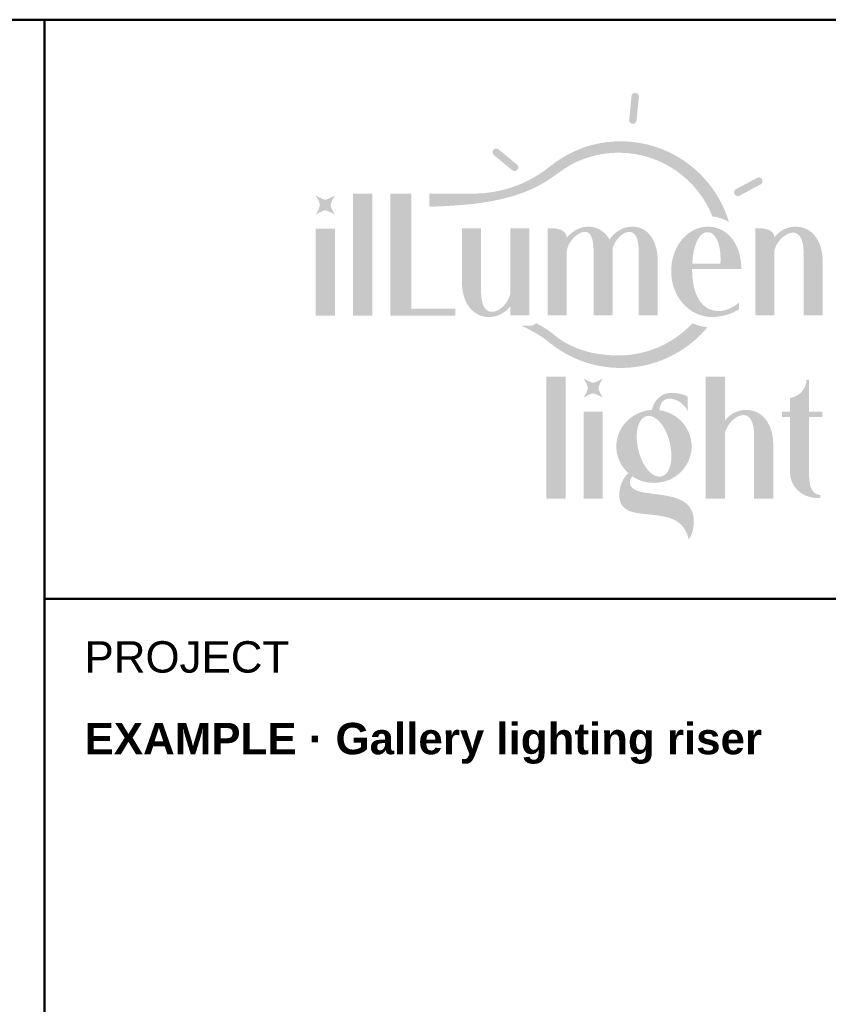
# Model space of a CAD drawing. Header units: inches. Extents: x 0.5 to 35.5, y 0.5 to 23.5.
# Tile 6 of 7: x 31.7 to 34.1, y 20.6 to 23.5. Entities that reach past the tile are written whole.
import ezdxf

# ---------------------------------------------------------------- set-up
doc = ezdxf.new("R2010")
doc.units = ezdxf.units.IN
doc.header["$MEASUREMENT"] = 0
doc.layers.add('E-ANNO-TTLB', color=7, linetype='Continuous', lineweight=50)
doc.styles.add('BOLD', font='arialbd.ttf')
doc.styles.add('MAIN', font='arial.ttf')

msp = doc.modelspace()

# ---------------------------------------------------------------- hatches: boundary and pattern name
at = {"layer": 'E-ANNO-TTLB'}
for points in [[(33.5153, 23.2816), (33.5131, 23.2816), (33.511, 23.2812), (33.509, 23.2804), (33.5072, 23.2792), (33.5057, 23.2777), (33.5045, 23.2759), (33.5037, 23.2739), (33.5033, 23.2717), (33.4963, 23.2011), (33.4963, 23.1989), (33.4968, 23.1968), (33.4976, 23.1948), (33.4988, 23.193), (33.5003, 23.1915), (33.5021, 23.1903), (33.5041, 23.1895), (33.5063, 23.1891), (33.5085, 23.1891), (33.5106, 23.1895), (33.5126, 23.1903), (33.5144, 23.1915), (33.5159, 23.193), (33.5171, 23.1948), (33.5179, 23.1968), (33.5183, 23.199), (33.5253, 23.2696), (33.5253, 23.2718), (33.5248, 23.2739), (33.524, 23.2759), (33.5228, 23.2777), (33.5213, 23.2792), (33.5195, 23.2804), (33.5175, 23.2812)], [(33.7941, 22.896), (33.7886, 22.8992), (33.7828, 22.9021), (33.7769, 22.9047), (33.7708, 22.907), (33.7645, 22.9089), (33.7581, 22.9105), (33.7516, 22.9117), (33.7449, 22.9125), (33.7406, 22.9228), (33.7359, 22.933), (33.7308, 22.9429), (33.7254, 22.9527), (33.7196, 22.9622), (33.7135, 22.9715), (33.707, 22.9805), (33.7003, 22.9893), (33.6932, 22.9978), (33.6859, 23.006), (33.6782, 23.014), (33.6702, 23.0217), (33.662, 23.0291), (33.6535, 23.0362), (33.6448, 23.043), (33.6358, 23.0494), (33.6266, 23.0556), (33.6171, 23.0614), (33.6074, 23.0669), (33.5975, 23.072), (33.5873, 23.0767), (33.577, 23.0811), (33.5665, 23.0851), (33.5558, 23.0887), (33.5449, 23.0919), (33.5339, 23.0948), (33.5227, 23.0972), (33.5114, 23.0992), (33.4999, 23.1007), (33.4882, 23.1019), (33.4765, 23.1025), (33.4646, 23.1028), (33.4561, 23.1027), (33.4476, 23.1023), (33.4391, 23.1017), (33.4306, 23.1009), (33.4222, 23.0998), (33.4138, 23.0985), (33.4054, 23.0969), (33.3971, 23.0951), (33.3888, 23.0931), (33.3806, 23.0908), (33.3725, 23.0884), (33.3644, 23.0856), (33.3564, 23.0827), (33.3485, 23.0795), (33.3406, 23.0761), (33.3329, 23.0724), (33.3232, 23.0673), (33.3137, 23.0618), (33.3045, 23.056), (33.2953, 23.0499), (33.2774, 23.0372), (33.2594, 23.0246), (33.2497, 23.0182), (33.2397, 23.0121), (33.2296, 23.0064), (33.2192, 23.001), (33.2087, 22.9959), (33.1981, 22.9912), (33.1873, 22.9867), (33.1763, 22.9826), (33.1653, 22.9787), (33.1542, 22.9751), (33.1429, 22.9718), (33.1317, 22.9687), (33.1203, 22.9658), (33.1089, 22.9631), (33.0975, 22.9607), (33.0861, 22.9584), (33.0743, 22.9563), (33.0625, 22.9544), (33.0506, 22.9526), (33.0387, 22.9511), (33.0268, 22.9497), (33.0149, 22.9485), (32.9911, 22.9464), (32.9734, 22.9452), (32.9424, 22.9432), (32.9266, 22.9425), (32.9129, 22.9421), (32.9074, 22.9421), (32.9032, 22.9423), (32.9005, 22.9426), (32.8997, 22.9429), (32.8994, 22.9432), (32.8994, 22.9809), (33.0297, 22.9809), (33.0376, 22.9809), (33.0455, 22.9812), (33.0533, 22.9816), (33.0611, 22.9821), (33.0689, 22.9829), (33.0767, 22.9838), (33.0844, 22.9849), (33.0921, 22.9861), (33.0998, 22.9875), (33.1074, 22.9891), (33.115, 22.9908), (33.1225, 22.9927), (33.13, 22.9947), (33.1375, 22.9969), (33.1449, 22.9993), (33.1522, 23.0018), (33.1595, 23.0045), (33.1668, 23.0073), (33.174, 23.0103), (33.1811, 23.0134), (33.1881, 23.0167), (33.1951, 23.0201), (33.202, 23.0237), (33.2089, 23.0275), (33.2157, 23.0314), (33.2224, 23.0354), (33.229, 23.0396), (33.2355, 23.0439), (33.242, 23.0483), (33.2483, 23.053), (33.2546, 23.0577), (33.2608, 23.0626), (33.2718, 23.0711), (33.2831, 23.0792), (33.2947, 23.0867), (33.3067, 23.0938), (33.319, 23.1005), (33.3316, 23.1066), (33.3444, 23.1121), (33.3576, 23.1172), (33.3642, 23.1195), (33.371, 23.1217), (33.3777, 23.1237), (33.3846, 23.1256), (33.3915, 23.1274), (33.3985, 23.129), (33.4055, 23.1305), (33.4126, 23.1318), (33.4197, 23.133), (33.4269, 23.134), (33.4341, 23.1349), (33.4414, 23.1356), (33.4487, 23.1362), (33.456, 23.1366), (33.4634, 23.1368), (33.4709, 23.1369), (33.4851, 23.1366), (33.4992, 23.1357), (33.5131, 23.1342), (33.5269, 23.1322), (33.5404, 23.1297), (33.5538, 23.1266), (33.567, 23.123), (33.5799, 23.1188), (33.5926, 23.1142), (33.6051, 23.1091), (33.6173, 23.1035), (33.6293, 23.0974), (33.6409, 23.0909), (33.6523, 23.0839), (33.6634, 23.0765), (33.6741, 23.0687), (33.6846, 23.0605), (33.6947, 23.0518), (33.7044, 23.0428), (33.7138, 23.0334), (33.7228, 23.0237), (33.7315, 23.0136), (33.7397, 23.0032), (33.7475, 22.9924), (33.755, 22.9813), (33.7619, 22.97), (33.7685, 22.9583), (33.7746, 22.9463), (33.7802, 22.9341), (33.7853, 22.9217), (33.79, 22.9089)], [(33.0906, 23.1113), (33.0894, 23.1094), (33.0886, 23.1074), (33.0882, 23.1053), (33.0882, 23.1032), (33.0886, 23.1011), (33.0894, 23.0991), (33.0906, 23.0973), (33.0922, 23.0957), (33.147, 23.0507), (33.1489, 23.0495), (33.1509, 23.0487), (33.153, 23.0483), (33.1551, 23.0483), (33.1572, 23.0487), (33.1592, 23.0495), (33.161, 23.0507), (33.1626, 23.0523), (33.1638, 23.0541), (33.1646, 23.0562), (33.165, 23.0582), (33.165, 23.0604), (33.1646, 23.0625), (33.1638, 23.0644), (33.1626, 23.0662), (33.161, 23.0678), (33.1062, 23.1128), (33.1043, 23.1141), (33.1023, 23.1149), (33.1002, 23.1153), (33.0981, 23.1153), (33.096, 23.1149), (33.094, 23.114), (33.0922, 23.1128)], [(33.893, 23.0232), (33.8917, 23.025), (33.8902, 23.0265), (33.8884, 23.0277), (33.8864, 23.0285), (33.8843, 23.029), (33.8822, 23.029), (33.8801, 23.0286), (33.878, 23.0277), (33.8155, 22.9942), (33.8136, 22.993), (33.8121, 22.9915), (33.8109, 22.9897), (33.8101, 22.9877), (33.8097, 22.9856), (33.8097, 22.9835), (33.8101, 22.9814), (33.8109, 22.9793), (33.8122, 22.9774), (33.8137, 22.9759), (33.8155, 22.9747), (33.8175, 22.9739), (33.8196, 22.9735), (33.8217, 22.9735), (33.8238, 22.9739), (33.8259, 22.9747), (33.8884, 23.0082), (33.8903, 23.0094), (33.8918, 23.011), (33.893, 23.0128), (33.8938, 23.0147), (33.8942, 23.0168), (33.8942, 23.019), (33.8938, 23.0211)], [(32.6175, 22.9755), (32.6156, 22.9721), (32.6112, 22.9641), (32.6089, 22.9593), (32.6069, 22.9546), (32.6054, 22.9503), (32.605, 22.9484), (32.6049, 22.9468), (32.605, 22.9452), (32.6054, 22.9433), (32.6068, 22.939), (32.6089, 22.9342), (32.6112, 22.9294), (32.6155, 22.9214), (32.6175, 22.918), (32.6141, 22.92), (32.6061, 22.9243), (32.6013, 22.9266), (32.5966, 22.9287), (32.5923, 22.9301), (32.5904, 22.9305), (32.5888, 22.9307), (32.5872, 22.9305), (32.5853, 22.9301), (32.581, 22.9287), (32.5762, 22.9267), (32.5715, 22.9244), (32.5634, 22.92), (32.56, 22.918), (32.562, 22.9214), (32.5663, 22.9294), (32.5687, 22.9342), (32.5707, 22.939), (32.5721, 22.9433), (32.5725, 22.9452), (32.5727, 22.9468), (32.5726, 22.9484), (32.5722, 22.9503), (32.5707, 22.9546), (32.5687, 22.9593), (32.5664, 22.9641), (32.562, 22.9721), (32.56, 22.9755), (32.5634, 22.9736), (32.5715, 22.9692), (32.5762, 22.9669), (32.581, 22.9649), (32.5853, 22.9634), (32.5872, 22.963), (32.5888, 22.9629), (32.5904, 22.963), (32.5923, 22.9634), (32.5966, 22.9648), (32.6013, 22.9669), (32.6061, 22.9692), (32.6141, 22.9735)], [(32.6715, 22.9805), (32.729, 22.9805), (32.729, 22.6165), (32.6715, 22.6165)], [(32.783, 22.9805), (32.8455, 22.9805), (32.8455, 22.6375), (32.9775, 22.6375), (32.9775, 22.6165), (32.783, 22.6165)], [(32.6175, 22.6165), (32.56, 22.6165), (32.56, 22.8765), (32.6175, 22.8765)], [(33.1982, 22.8771), (33.1982, 22.6174), (33.1414, 22.6174), (33.1414, 22.6444), (33.1374, 22.6396), (33.1332, 22.6353), (33.1288, 22.6314), (33.1243, 22.628), (33.1193, 22.6245), (33.1141, 22.6214), (33.1087, 22.6188), (33.1031, 22.6166), (33.0974, 22.6149), (33.0915, 22.6136), (33.0855, 22.6128), (33.0794, 22.6124), (33.0779, 22.6124), (33.0731, 22.6126), (33.0684, 22.613), (33.0639, 22.6137), (33.0595, 22.6146), (33.0556, 22.6157), (33.0519, 22.617), (33.0482, 22.6185), (33.0447, 22.6202), (33.0412, 22.6221), (33.0378, 22.6241), (33.0346, 22.6264), (33.0315, 22.6288), (33.0275, 22.6323), (33.0238, 22.6361), (33.0203, 22.6401), (33.017, 22.6445), (33.014, 22.6492), (33.0111, 22.6541), (33.0085, 22.6593), (33.0062, 22.6648), (33.0041, 22.6705), (33.0023, 22.6764), (33.0007, 22.6826), (32.9994, 22.689), (32.9984, 22.6957), (32.9976, 22.7025), (32.9972, 22.7095), (32.997, 22.7168), (32.997, 22.8771), (33.0539, 22.8771), (33.0539, 22.6918), (33.0541, 22.6825), (33.0547, 22.6738), (33.0558, 22.6659), (33.0572, 22.6587), (33.059, 22.6522), (33.0601, 22.6492), (33.0612, 22.6464), (33.0625, 22.6438), (33.0638, 22.6414), (33.0653, 22.6392), (33.0668, 22.6372), (33.0688, 22.635), (33.0709, 22.6331), (33.0732, 22.6315), (33.0756, 22.6302), (33.0781, 22.6292), (33.0807, 22.6284), (33.0835, 22.628), (33.0864, 22.6279), (33.0906, 22.6281), (33.0948, 22.629), (33.0989, 22.6303), (33.1031, 22.6322), (33.1064, 22.634), (33.1097, 22.636), (33.1128, 22.6383), (33.116, 22.6408), (33.119, 22.6436), (33.1219, 22.6465), (33.1247, 22.6496), (33.1273, 22.6528), (33.1298, 22.6562), (33.1321, 22.6598), (33.1342, 22.6634), (33.1361, 22.6671), (33.1378, 22.6708), (33.1393, 22.6747), (33.1405, 22.6785), (33.1414, 22.6824), (33.1414, 22.8771)], [(33.5817, 22.7776), (33.5817, 22.6174), (33.5249, 22.6174), (33.5249, 22.8061), (33.5248, 22.8132), (33.5244, 22.8199), (33.5239, 22.8262), (33.5231, 22.832), (33.522, 22.8374), (33.5208, 22.8424), (33.5193, 22.8469), (33.5177, 22.8509), (33.5158, 22.8546), (33.5137, 22.8577), (33.5114, 22.8604), (33.5089, 22.8626), (33.5062, 22.8643), (33.5033, 22.8656), (33.5002, 22.8663), (33.4969, 22.8666), (33.493, 22.8663), (33.4891, 22.8655), (33.4853, 22.8641), (33.4814, 22.8623), (33.4776, 22.8601), (33.4738, 22.8575), (33.4702, 22.8545), (33.4667, 22.8512), (33.4634, 22.8476), (33.4602, 22.8438), (33.4573, 22.8397), (33.4546, 22.8354), (33.4522, 22.831), (33.4501, 22.8265), (33.4483, 22.8219), (33.4469, 22.8172), (33.4469, 22.6174), (33.3901, 22.6174), (33.3901, 22.8077), (33.39, 22.8147), (33.3896, 22.8213), (33.3891, 22.8274), (33.3884, 22.8331), (33.3875, 22.8384), (33.3864, 22.8432), (33.385, 22.8476), (33.3835, 22.8515), (33.3818, 22.855), (33.38, 22.8581), (33.3779, 22.8607), (33.3757, 22.8628), (33.3733, 22.8644), (33.3707, 22.8656), (33.3679, 22.8663), (33.365, 22.8666), (33.3626, 22.8665), (33.3602, 22.8662), (33.3578, 22.8657), (33.3553, 22.865), (33.3529, 22.8642), (33.3504, 22.8632), (33.3456, 22.8607), (33.3409, 22.8577), (33.3363, 22.8541), (33.3319, 22.8501), (33.3278, 22.8457), (33.3239, 22.8409), (33.3204, 22.8358), (33.3173, 22.8306), (33.3146, 22.8251), (33.3125, 22.8195), (33.3109, 22.8139), (33.3103, 22.8111), (33.3099, 22.8083), (33.3096, 22.8055), (33.3096, 22.8027), (33.3096, 22.6174), (33.2527, 22.6174), (33.2527, 22.8771), (33.2672, 22.8771), (33.2719, 22.877), (33.2763, 22.8766), (33.2805, 22.876), (33.2845, 22.8751), (33.2883, 22.874), (33.2918, 22.8726), (33.295, 22.8711), (33.2979, 22.8693), (33.3005, 22.8674), (33.3028, 22.8652), (33.3048, 22.8629), (33.3065, 22.8605), (33.3078, 22.8578), (33.3088, 22.8551), (33.3094, 22.8522), (33.3096, 22.8491), (33.3134, 22.8533), (33.3173, 22.8571), (33.3212, 22.8607), (33.3251, 22.8639), (33.329, 22.8669), (33.333, 22.8696), (33.337, 22.872), (33.3411, 22.8742), (33.3451, 22.8761), (33.3493, 22.8777), (33.3534, 22.8791), (33.3576, 22.8802), (33.3619, 22.881), (33.3663, 22.8816), (33.3707, 22.882), (33.3751, 22.8821), (33.3799, 22.882), (33.3847, 22.8814), (33.3894, 22.8806), (33.3939, 22.8794), (33.3984, 22.8779), (33.4028, 22.8761), (33.4071, 22.874), (33.4112, 22.8716), (33.4152, 22.8689), (33.419, 22.8659), (33.4226, 22.8627), (33.4261, 22.8593), (33.4294, 22.8556), (33.4325, 22.8516), (33.4354, 22.8474), (33.438, 22.843), (33.438, 22.8441), (33.4413, 22.8486), (33.4447, 22.8528), (33.4482, 22.8567), (33.4519, 22.8604), (33.4558, 22.8638), (33.4597, 22.8669), (33.4638, 22.8697), (33.4681, 22.8723), (33.4724, 22.8746), (33.4769, 22.8766), (33.4814, 22.8782), (33.4861, 22.8796), (33.4909, 22.8807), (33.4958, 22.8815), (33.5008, 22.882), (33.5059, 22.8821), (33.5102, 22.882), (33.5143, 22.8816), (33.5184, 22.881), (33.5224, 22.8802), (33.5262, 22.8792), (33.53, 22.8779), (33.5336, 22.8764), (33.5371, 22.8746), (33.5406, 22.8727), (33.5439, 22.8706), (33.547, 22.8682), (33.5501, 22.8657), (33.553, 22.8629), (33.5558, 22.8599), (33.5585, 22.8568), (33.5611, 22.8535), (33.5635, 22.85), (33.5657, 22.8463), (33.5679, 22.8424), (33.5699, 22.8383), (33.5717, 22.8341), (33.5734, 22.8298), (33.575, 22.8252), (33.5764, 22.8205), (33.5776, 22.8157), (33.5787, 22.8106), (33.5796, 22.8055), (33.5804, 22.8002), (33.581, 22.7948), (33.5814, 22.7892), (33.5817, 22.7835)], [(33.8874, 22.8771), (33.8921, 22.877), (33.8966, 22.8766), (33.9008, 22.876), (33.9048, 22.8752), (33.9086, 22.8741), (33.9121, 22.8729), (33.9153, 22.8714), (33.9182, 22.8698), (33.9208, 22.8679), (33.9232, 22.8659), (33.9252, 22.8637), (33.9268, 22.8613), (33.9281, 22.8587), (33.9291, 22.856), (33.9297, 22.8531), (33.9299, 22.8501), (33.933, 22.8539), (33.9363, 22.8575), (33.9397, 22.8608), (33.9432, 22.864), (33.9469, 22.8668), (33.9506, 22.8694), (33.9545, 22.8718), (33.9584, 22.874), (33.9625, 22.8758), (33.9666, 22.8775), (33.9708, 22.8789), (33.9752, 22.88), (33.9796, 22.8809), (33.9841, 22.8816), (33.9887, 22.8819), (33.9933, 22.8821), (33.9978, 22.8819), (34.0022, 22.8816), (34.0065, 22.881), (34.0107, 22.8801), (34.0148, 22.8791), (34.0188, 22.8778), (34.0226, 22.8763), (34.0264, 22.8745), (34.03, 22.8726), (34.0335, 22.8704), (34.0369, 22.8681), (34.0402, 22.8655), (34.0433, 22.8627), (34.0463, 22.8598), (34.0492, 22.8566), (34.0519, 22.8533), (34.0545, 22.8498), (34.0569, 22.8461), (34.0592, 22.8422), (34.0614, 22.8382), (34.0634, 22.8339), (34.0652, 22.8296), (34.0669, 22.825), (34.0684, 22.8203), (34.0697, 22.8155), (34.0709, 22.8105), (34.0719, 22.8054), (34.0727, 22.8001), (34.0734, 22.7947), (34.0738, 22.7892), (34.0741, 22.7835), (34.0742, 22.7777), (34.0742, 22.6174), (34.0173, 22.6174), (34.0173, 22.8012), (34.0171, 22.8086), (34.0167, 22.8156), (34.0161, 22.8222), (34.0152, 22.8283), (34.014, 22.8339), (34.0126, 22.8391), (34.0109, 22.8438), (34.009, 22.848), (34.0068, 22.8517), (34.0044, 22.855), (34.0018, 22.8577), (33.9989, 22.86), (33.9959, 22.8618), (33.9926, 22.8631), (33.989, 22.8638), (33.9853, 22.8641), (33.9831, 22.864), (33.981, 22.8638), (33.9766, 22.8629), (33.9722, 22.8614), (33.9678, 22.8595), (33.9635, 22.857), (33.9593, 22.8541), (33.9552, 22.8509), (33.9512, 22.8472), (33.9475, 22.8433), (33.944, 22.8391), (33.9408, 22.8346), (33.9378, 22.83), (33.9352, 22.8251), (33.933, 22.8202), (33.9312, 22.8152), (33.9299, 22.8102), (33.9299, 22.6174), (33.8729, 22.6174), (33.8729, 22.8771)], [(33.73, 22.5818), (33.7241, 22.5749), (33.718, 22.5682), (33.7117, 22.5616), (33.7053, 22.5553), (33.6987, 22.5491), (33.692, 22.543), (33.6851, 22.5372), (33.678, 22.5315), (33.6708, 22.5261), (33.6634, 22.5208), (33.6559, 22.5157), (33.6482, 22.5108), (33.6404, 22.5061), (33.6325, 22.5016), (33.6244, 22.4974), (33.6162, 22.4933), (33.6079, 22.4895), (33.5994, 22.4859), (33.5909, 22.4825), (33.5822, 22.4793), (33.5735, 22.4764), (33.5646, 22.4737), (33.5556, 22.4712), (33.5465, 22.469), (33.5374, 22.467), (33.5281, 22.4653), (33.5188, 22.4638), (33.5093, 22.4626), (33.4998, 22.4617), (33.4902, 22.461), (33.4806, 22.4606), (33.4709, 22.4605), (33.4635, 22.4605), (33.4561, 22.4608), (33.4487, 22.4612), (33.4414, 22.4617), (33.4341, 22.4624), (33.4269, 22.4633), (33.4198, 22.4643), (33.4126, 22.4655), (33.4056, 22.4668), (33.3985, 22.4683), (33.3916, 22.4699), (33.3846, 22.4716), (33.3778, 22.4735), (33.371, 22.4755), (33.3576, 22.48), (33.3444, 22.485), (33.3315, 22.4906), (33.3189, 22.4966), (33.3066, 22.5032), (33.2946, 22.5102), (33.2829, 22.5177), (33.2715, 22.5257), (33.2605, 22.5341), (33.2605, 22.5343), (33.2505, 22.5421), (33.2403, 22.5495), (33.2299, 22.5566), (33.2192, 22.5632), (33.2084, 22.5695), (33.1974, 22.5754), (33.1861, 22.581), (33.1747, 22.5861), (33.1982, 22.5861), (33.2012, 22.5863), (33.2041, 22.5867), (33.2069, 22.5873), (33.2096, 22.5882), (33.2121, 22.5894), (33.2145, 22.5907), (33.2168, 22.5923), (33.2189, 22.5941), (33.2263, 22.59), (33.2337, 22.5858), (33.2409, 22.5814), (33.2481, 22.5767), (33.2553, 22.5719), (33.2624, 22.5668), (33.2695, 22.5615), (33.2765, 22.5559), (33.2814, 22.5521), (33.2864, 22.5485), (33.2914, 22.5449), (33.2965, 22.5416), (33.3017, 22.5383), (33.307, 22.5352), (33.3123, 22.5323), (33.3177, 22.5294), (33.3287, 22.5242), (33.34, 22.5194), (33.3515, 22.5152), (33.3633, 22.5114), (33.3753, 22.5081), (33.3875, 22.5053), (33.3999, 22.503), (33.4126, 22.5011), (33.4253, 22.4997), (33.4383, 22.4986), (33.4514, 22.498), (33.4646, 22.4978), (33.4728, 22.4979), (33.4808, 22.4983), (33.4889, 22.4988), (33.4968, 22.4995), (33.5047, 22.5005), (33.5125, 22.5016), (33.5203, 22.503), (33.528, 22.5045), (33.5356, 22.5063), (33.5432, 22.5082), (33.5507, 22.5103), (33.5581, 22.5126), (33.5654, 22.5151), (33.5726, 22.5178), (33.5798, 22.5206), (33.5868, 22.5237), (33.5938, 22.5269), (33.6006, 22.5302), (33.6074, 22.5338), (33.6141, 22.5375), (33.6206, 22.5413), (33.6271, 22.5454), (33.6334, 22.5495), (33.6396, 22.5539), (33.6458, 22.5584), (33.6518, 22.563), (33.6576, 22.5678), (33.6634, 22.5727), (33.669, 22.5777), (33.6745, 22.5829), (33.6799, 22.5883), (33.6851, 22.5938), (33.6904, 22.5915), (33.6958, 22.5895), (33.7013, 22.5877), (33.7069, 22.5861), (33.7125, 22.5847), (33.7182, 22.5835), (33.7241, 22.5825)], [(33.2492, 22.4339), (33.3062, 22.4339), (33.3062, 22.0704), (33.2492, 22.0704)], [(33.4175, 22.4289), (33.4156, 22.4256), (33.4112, 22.4175), (33.4089, 22.4128), (33.4069, 22.408), (33.4055, 22.4037), (33.405, 22.4019), (33.4049, 22.4002), (33.405, 22.3986), (33.4054, 22.3967), (33.4068, 22.3924), (33.4089, 22.3877), (33.4112, 22.3829), (33.4155, 22.3749), (33.4175, 22.3715), (33.4141, 22.3735), (33.4061, 22.3778), (33.4014, 22.3801), (33.3966, 22.3822), (33.3923, 22.3836), (33.3904, 22.384), (33.3888, 22.3842), (33.3872, 22.384), (33.3853, 22.3836), (33.381, 22.3822), (33.3763, 22.3802), (33.3715, 22.3779), (33.3635, 22.3735), (33.3601, 22.3715), (33.3621, 22.3749), (33.3664, 22.3829), (33.3687, 22.3877), (33.3707, 22.3924), (33.3722, 22.3967), (33.3726, 22.3986), (33.3727, 22.4002), (33.3726, 22.4019), (33.3722, 22.4037), (33.3708, 22.408), (33.3688, 22.4128), (33.3664, 22.4175), (33.3621, 22.4256), (33.3601, 22.4289), (33.3635, 22.427), (33.3715, 22.4227), (33.3763, 22.4203), (33.381, 22.4183), (33.3853, 22.4169), (33.3872, 22.4165), (33.3888, 22.4163), (33.3904, 22.4164), (33.3923, 22.4168), (33.3966, 22.4183), (33.4014, 22.4203), (33.4061, 22.4226), (33.4141, 22.427)], [(33.7821, 22.4339), (33.7821, 22.3031), (33.7852, 22.3069), (33.7885, 22.3105), (33.7919, 22.3138), (33.7954, 22.3169), (33.7991, 22.3198), (33.8028, 22.3224), (33.8067, 22.3248), (33.8106, 22.3269), (33.8147, 22.3288), (33.8188, 22.3305), (33.823, 22.3319), (33.8274, 22.333), (33.8318, 22.3339), (33.8363, 22.3345), (33.8409, 22.3349), (33.8455, 22.3351), (33.85, 22.3349), (33.8544, 22.3346), (33.8587, 22.334), (33.8629, 22.3331), (33.867, 22.3321), (33.871, 22.3308), (33.8748, 22.3293), (33.8786, 22.3275), (33.8822, 22.3256), (33.8857, 22.3234), (33.8891, 22.3211), (33.8924, 22.3185), (33.8955, 22.3157), (33.8985, 22.3128), (33.9014, 22.3096), (33.9041, 22.3063), (33.9067, 22.3028), (33.9091, 22.2991), (33.9114, 22.2952), (33.9136, 22.2911), (33.9156, 22.2869), (33.9174, 22.2826), (33.9191, 22.278), (33.9206, 22.2733), (33.9219, 22.2685), (33.9231, 22.2635), (33.9241, 22.2584), (33.9249, 22.2531), (33.9256, 22.2477), (33.926, 22.2421), (33.9263, 22.2365), (33.9264, 22.2307), (33.9264, 22.0704), (33.8695, 22.0704), (33.8695, 22.2557), (33.8693, 22.2633), (33.8689, 22.2704), (33.8683, 22.2771), (33.8674, 22.2833), (33.8662, 22.2891), (33.8648, 22.2943), (33.8631, 22.2991), (33.8612, 22.3033), (33.859, 22.3071), (33.8566, 22.3104), (33.854, 22.3132), (33.8511, 22.3155), (33.8481, 22.3173), (33.8448, 22.3186), (33.8412, 22.3193), (33.8375, 22.3196), (33.8353, 22.3195), (33.8332, 22.3193), (33.8288, 22.3183), (33.8244, 22.3169), (33.82, 22.3149), (33.8157, 22.3124), (33.8115, 22.3095), (33.8074, 22.3062), (33.8034, 22.3025), (33.7997, 22.2985), (33.7962, 22.2942), (33.793, 22.2897), (33.79, 22.285), (33.7874, 22.2802), (33.7852, 22.2752), (33.7834, 22.2702), (33.7821, 22.2651), (33.7821, 22.0704), (33.7251, 22.0704), (33.7251, 22.4339)], [(34.0667, 22.0814), (34.0667, 22.0719), (34.0627, 22.0719), (34.0581, 22.072), (34.0536, 22.0722), (34.0492, 22.0727), (34.0448, 22.0733), (34.0406, 22.0741), (34.0364, 22.075), (34.0323, 22.0762), (34.0284, 22.0774), (34.0245, 22.0789), (34.0208, 22.0805), (34.0172, 22.0823), (34.0137, 22.0842), (34.0103, 22.0863), (34.0071, 22.0886), (34.004, 22.091), (34.001, 22.0935), (33.9982, 22.0962), (33.9955, 22.0991), (33.993, 22.1021), (33.9906, 22.1053), (33.9884, 22.1086), (33.9864, 22.112), (33.9846, 22.1156), (33.9829, 22.1193), (33.9814, 22.1231), (33.9801, 22.1271), (33.979, 22.1312), (33.978, 22.1355), (33.9773, 22.1399), (33.9768, 22.1444), (33.9764, 22.149), (33.9763, 22.1538), (33.9763, 22.3136), (33.9524, 22.3136), (33.9524, 22.3301), (33.9763, 22.3301), (33.9763, 22.371), (33.981, 22.3717), (33.9856, 22.3729), (33.9902, 22.3745), (33.9946, 22.3765), (33.9989, 22.3789), (34.003, 22.3817), (34.0068, 22.3848), (34.0104, 22.3883), (34.0137, 22.3921), (34.0167, 22.3962), (34.0193, 22.4005), (34.0216, 22.4051), (34.0234, 22.4099), (34.0247, 22.4149), (34.0255, 22.4201), (34.0258, 22.4255), (34.0333, 22.4255), (34.0333, 22.3301), (34.0732, 22.3301), (34.0732, 22.3136), (34.0333, 22.3136), (34.0333, 22.1483), (34.0334, 22.139), (34.0337, 22.1338), (34.0341, 22.1284), (34.0347, 22.1229), (34.0356, 22.1174), (34.0367, 22.1119), (34.0382, 22.1066), (34.0401, 22.1015), (34.0423, 22.0968), (34.0436, 22.0946), (34.045, 22.0926), (34.0466, 22.0907), (34.0482, 22.0889), (34.05, 22.0873), (34.052, 22.0858), (34.054, 22.0845), (34.0563, 22.0835), (34.0586, 22.0826), (34.0612, 22.082), (34.0639, 22.0815)], [(33.4175, 22.0704), (33.3601, 22.0704), (33.3601, 22.3301), (33.4175, 22.3301)]]:
    msp.add_hatch(color=256, dxfattribs=at).paths.add_polyline_path(points, flags=0)
h = msp.add_hatch(color=256, dxfattribs=at)
h.paths.add_polyline_path([(33.7301, 22.8656), (33.7332, 22.8654), (33.7361, 22.8648), (33.739, 22.8639), (33.7418, 22.8626), (33.7445, 22.8609), (33.747, 22.8588), (33.7495, 22.8564), (33.7519, 22.8537), (33.7541, 22.8507), (33.7562, 22.8473), (33.7582, 22.8436), (33.76, 22.8396), (33.7617, 22.8353), (33.7632, 22.8308), (33.7646, 22.8259), (33.7658, 22.8208), (33.7668, 22.8154), (33.7677, 22.8098), (33.7683, 22.804), (33.7688, 22.7979), (33.769, 22.7916), (33.7691, 22.785), (33.769, 22.7782), (33.7686, 22.7713), (33.6847, 22.7713), (33.6854, 22.7817), (33.6865, 22.7916), (33.6878, 22.8011), (33.6895, 22.81), (33.6915, 22.8183), (33.6938, 22.8261), (33.6963, 22.8332), (33.6992, 22.8398), (33.7023, 22.8456), (33.7056, 22.8508), (33.7073, 22.8531), (33.7091, 22.8552), (33.711, 22.8571), (33.7129, 22.8589), (33.7149, 22.8604), (33.7169, 22.8618), (33.719, 22.8629), (33.7212, 22.8639), (33.7233, 22.8646), (33.7256, 22.8652), (33.7278, 22.8655)], flags=0)
h.paths.add_polyline_path([(33.7631, 22.6303), (33.7574, 22.6306), (33.7519, 22.6312), (33.7465, 22.6323), (33.7414, 22.6338), (33.7364, 22.6357), (33.7317, 22.638), (33.7272, 22.6407), (33.723, 22.6437), (33.7184, 22.6476), (33.714, 22.652), (33.71, 22.6568), (33.7062, 22.6621), (33.7027, 22.6678), (33.6996, 22.6739), (33.6967, 22.6804), (33.6941, 22.6872), (33.6918, 22.6944), (33.6898, 22.702), (33.6881, 22.71), (33.6867, 22.7182), (33.6856, 22.7268), (33.6848, 22.7357), (33.6844, 22.7448), (33.6842, 22.7543), (33.6842, 22.7557), (33.831, 22.7557), (33.8309, 22.7624), (33.8306, 22.769), (33.83, 22.7755), (33.8293, 22.7818), (33.8283, 22.7879), (33.8271, 22.7939), (33.8258, 22.7997), (33.8242, 22.8053), (33.8225, 22.8108), (33.8205, 22.816), (33.8184, 22.8211), (33.8161, 22.826), (33.8137, 22.8308), (33.8111, 22.8353), (33.8083, 22.8397), (33.8053, 22.8438), (33.8029, 22.847), (33.8004, 22.8501), (33.7977, 22.853), (33.795, 22.8559), (33.7922, 22.8585), (33.7893, 22.8611), (33.7864, 22.8635), (33.7833, 22.8657), (33.7802, 22.8679), (33.777, 22.8698), (33.7737, 22.8717), (33.7704, 22.8733), (33.767, 22.8749), (33.7635, 22.8762), (33.7599, 22.8775), (33.7563, 22.8785), (33.7504, 22.8802), (33.7443, 22.8813), (33.7381, 22.8819), (33.7317, 22.8821), (33.726, 22.882), (33.7204, 22.8814), (33.7149, 22.8806), (33.7094, 22.8794), (33.7041, 22.8779), (33.6989, 22.8762), (33.6938, 22.8741), (33.6888, 22.8717), (33.6839, 22.869), (33.6792, 22.8661), (33.6745, 22.8629), (33.6701, 22.8595), (33.6658, 22.8558), (33.6616, 22.8518), (33.6576, 22.8477), (33.6538, 22.8433), (33.6502, 22.8387), (33.6468, 22.8339), (33.6435, 22.8289), (33.6405, 22.8237), (33.6376, 22.8183), (33.635, 22.8128), (33.6325, 22.8071), (33.6304, 22.8012), (33.6284, 22.7952), (33.6267, 22.789), (33.6252, 22.7828), (33.624, 22.7764), (33.623, 22.7699), (33.6223, 22.7633), (33.6219, 22.7566), (33.6218, 22.7498), (33.6219, 22.744), (33.6222, 22.7383), (33.6227, 22.7326), (33.6234, 22.7271), (33.6242, 22.7216), (33.6253, 22.7162), (33.6265, 22.7109), (33.628, 22.7057), (33.6296, 22.7005), (33.6313, 22.6955), (33.6333, 22.6906), (33.6354, 22.6858), (33.6376, 22.6811), (33.6401, 22.6765), (33.6426, 22.6721), (33.6454, 22.6677), (33.6482, 22.6635), (33.6512, 22.6595), (33.6544, 22.6555), (33.6577, 22.6518), (33.6611, 22.6481), (33.6646, 22.6446), (33.6683, 22.6413), (33.6721, 22.6381), (33.676, 22.6351), (33.68, 22.6323), (33.6841, 22.6296), (33.6884, 22.6271), (33.6927, 22.6248), (33.6972, 22.6227), (33.7017, 22.6207), (33.7063, 22.619), (33.7108, 22.6175), (33.7155, 22.6162), (33.7201, 22.6151), (33.7249, 22.6141), (33.7297, 22.6134), (33.7346, 22.6129), (33.7396, 22.6125), (33.7446, 22.6124), (33.7529, 22.6127), (33.762, 22.6136), (33.7713, 22.6151), (33.7807, 22.6172), (33.79, 22.6198), (33.7991, 22.6229), (33.8035, 22.6247), (33.8078, 22.6266), (33.8121, 22.6286), (33.8162, 22.6307), (33.8202, 22.633), (33.824, 22.6353), (33.824, 22.6548), (33.82, 22.6517), (33.8159, 22.6488), (33.8119, 22.6461), (33.808, 22.6437), (33.804, 22.6415), (33.8001, 22.6395), (33.7963, 22.6377), (33.7925, 22.6361), (33.7887, 22.6348), (33.785, 22.6336), (33.7813, 22.6326), (33.7777, 22.6318), (33.7741, 22.6312), (33.7705, 22.6307), (33.7671, 22.6304), (33.7636, 22.6303)], flags=0)
h = msp.add_hatch(color=256, dxfattribs=at)
h.paths.add_polyline_path([(33.5544, 22.3171), (33.5519, 22.317), (33.5494, 22.3166), (33.5471, 22.3161), (33.5448, 22.3153), (33.5426, 22.3143), (33.5405, 22.3131), (33.5385, 22.3117), (33.5366, 22.3101), (33.5347, 22.3083), (33.533, 22.3064), (33.5313, 22.3042), (33.5297, 22.3019), (33.5282, 22.2994), (33.5268, 22.2968), (33.5256, 22.294), (33.5244, 22.291), (33.5224, 22.2846), (33.5208, 22.2777), (33.5196, 22.2702), (33.519, 22.2623), (33.5188, 22.2539), (33.5191, 22.2452), (33.52, 22.2361), (33.5214, 22.2267), (33.5233, 22.2173), (33.5257, 22.2082), (33.5284, 22.1994), (33.5315, 22.191), (33.535, 22.183), (33.5388, 22.1755), (33.5428, 22.1686), (33.5471, 22.1621), (33.5516, 22.1563), (33.5563, 22.1511), (33.5587, 22.1488), (33.5611, 22.1466), (33.5636, 22.1446), (33.5661, 22.1428), (33.5686, 22.1412), (33.5711, 22.1398), (33.5736, 22.1386), (33.5762, 22.1376), (33.5787, 22.1368), (33.5812, 22.1363), (33.5838, 22.1359), (33.5863, 22.1358), (33.5889, 22.1359), (33.5913, 22.1363), (33.5937, 22.1368), (33.596, 22.1376), (33.5982, 22.1386), (33.6004, 22.1398), (33.6024, 22.1412), (33.6044, 22.1428), (33.6063, 22.1446), (33.6081, 22.1466), (33.6098, 22.1488), (33.6113, 22.1511), (33.6128, 22.1536), (33.6142, 22.1563), (33.6155, 22.1592), (33.6167, 22.1621), (33.6188, 22.1686), (33.6204, 22.1755), (33.6215, 22.183), (33.6222, 22.191), (33.6224, 22.1994), (33.622, 22.2082), (33.6212, 22.2173), (33.6198, 22.2267), (33.6179, 22.2361), (33.6155, 22.2452), (33.6128, 22.2539), (33.6096, 22.2623), (33.6062, 22.2702), (33.6024, 22.2777), (33.5983, 22.2846), (33.594, 22.291), (33.5895, 22.2968), (33.5848, 22.3019), (33.5823, 22.3042), (33.5799, 22.3064), (33.5774, 22.3083), (33.5749, 22.3101), (33.5724, 22.3117), (33.5698, 22.3131), (33.5673, 22.3143), (33.5647, 22.3153), (33.5621, 22.3161), (33.5595, 22.3166), (33.5569, 22.317)], flags=0)
h.paths.add_polyline_path([(33.4939, 22.1463), (33.4899, 22.15), (33.4861, 22.154), (33.4825, 22.1582), (33.479, 22.1626), (33.4759, 22.1671), (33.4729, 22.1718), (33.4702, 22.1767), (33.4677, 22.1817), (33.4655, 22.1869), (33.4636, 22.1922), (33.4619, 22.1976), (33.4605, 22.2032), (33.4594, 22.2088), (33.4586, 22.2145), (33.4581, 22.2203), (33.458, 22.2262), (33.4581, 22.2316), (33.4585, 22.2369), (33.4592, 22.2422), (33.4601, 22.2474), (33.4613, 22.2524), (33.4627, 22.2574), (33.4644, 22.2624), (33.4663, 22.2671), (33.4684, 22.2718), (33.4708, 22.2764), (33.4733, 22.2809), (33.4761, 22.2852), (33.4791, 22.2894), (33.4822, 22.2934), (33.4855, 22.2973), (33.4891, 22.301), (33.4928, 22.3046), (33.4966, 22.308), (33.5006, 22.3113), (33.5048, 22.3144), (33.5091, 22.3172), (33.5136, 22.3199), (33.5181, 22.3224), (33.5229, 22.3247), (33.5277, 22.3268), (33.5326, 22.3287), (33.5377, 22.3303), (33.5429, 22.3318), (33.5481, 22.3329), (33.5534, 22.3339), (33.5589, 22.3346), (33.5643, 22.3351), (33.5656, 22.3404), (33.5673, 22.3455), (33.5692, 22.3503), (33.5715, 22.3549), (33.5741, 22.3593), (33.5769, 22.3634), (33.58, 22.3671), (33.5834, 22.3706), (33.587, 22.3737), (33.5908, 22.3765), (33.5949, 22.379), (33.5991, 22.3811), (33.6035, 22.3828), (33.6081, 22.3841), (33.6129, 22.385), (33.6178, 22.3855), (33.6263, 22.3856), (33.6342, 22.3853), (33.6416, 22.3845), (33.6484, 22.3833), (33.6547, 22.3817), (33.6605, 22.3797), (33.6658, 22.3775), (33.6707, 22.375), (33.6707, 22.3316), (33.6688, 22.3355), (33.6666, 22.3394), (33.664, 22.3431), (33.661, 22.3467), (33.6578, 22.3501), (33.6544, 22.3532), (33.6507, 22.3562), (33.6469, 22.3588), (33.6429, 22.3613), (33.6387, 22.3634), (33.6345, 22.3652), (33.6303, 22.3666), (33.626, 22.3677), (33.6217, 22.3684), (33.6175, 22.3687), (33.6133, 22.3685), (33.6106, 22.3682), (33.608, 22.3677), (33.6055, 22.3669), (33.6032, 22.3659), (33.6011, 22.3646), (33.5991, 22.3631), (33.5972, 22.3613), (33.5955, 22.3593), (33.5939, 22.3571), (33.5924, 22.3546), (33.5911, 22.3518), (33.5899, 22.3488), (33.5888, 22.3455), (33.5879, 22.342), (33.587, 22.3381), (33.5863, 22.3341), (33.5914, 22.3333), (33.5964, 22.3323), (33.6013, 22.3311), (33.6061, 22.3297), (33.6108, 22.328), (33.6154, 22.3262), (33.6199, 22.3242), (33.6243, 22.322), (33.6286, 22.3196), (33.6328, 22.317), (33.6368, 22.3143), (33.6407, 22.3113), (33.6445, 22.3083), (33.6481, 22.305), (33.6516, 22.3016), (33.6549, 22.2981), (33.6581, 22.2944), (33.6611, 22.2906), (33.6639, 22.2867), (33.6666, 22.2826), (33.669, 22.2784), (33.6713, 22.2741), (33.6734, 22.2697), (33.6753, 22.2652), (33.677, 22.2606), (33.6785, 22.2559), (33.6797, 22.2512), (33.6808, 22.2463), (33.6816, 22.2414), (33.6822, 22.2364), (33.6826, 22.2313), (33.6827, 22.2262), (33.6826, 22.2206), (33.6821, 22.215), (33.6814, 22.2095), (33.6804, 22.2042), (33.6792, 22.1989), (33.6776, 22.1937), (33.6759, 22.1886), (33.6739, 22.1837), (33.6716, 22.1789), (33.6691, 22.1742), (33.6664, 22.1696), (33.6635, 22.1652), (33.6604, 22.1609), (33.657, 22.1568), (33.6535, 22.1529), (33.6498, 22.1491), (33.6459, 22.1455), (33.6418, 22.1421), (33.6376, 22.1389), (33.6332, 22.1358), (33.6287, 22.133), (33.624, 22.1304), (33.6192, 22.128), (33.6142, 22.1258), (33.6092, 22.1239), (33.604, 22.1222), (33.5987, 22.1207), (33.5933, 22.1195), (33.5878, 22.1186), (33.5822, 22.1179), (33.5766, 22.1175), (33.5708, 22.1173), (33.5663, 22.1174), (33.5618, 22.1177), (33.5573, 22.1181), (33.5529, 22.1186), (33.5486, 22.1193), (33.5443, 22.1202), (33.5401, 22.1212), (33.5359, 22.1224), (33.5319, 22.1237), (33.5279, 22.1252), (33.524, 22.1268), (33.5202, 22.1285), (33.5165, 22.1304), (33.5129, 22.1324), (33.5093, 22.1345), (33.5059, 22.1368), (33.504, 22.1348), (33.5024, 22.1326), (33.501, 22.1302), (33.5, 22.1276), (33.4992, 22.1248), (33.4988, 22.1218), (33.4987, 22.1186), (33.4989, 22.1153), (33.4994, 22.1128), (33.5001, 22.1105), (33.501, 22.1083), (33.5022, 22.1063), (33.5037, 22.1043), (33.5053, 22.1026), (33.5072, 22.1009), (33.5092, 22.0994), (33.5115, 22.0979), (33.5139, 22.0966), (33.5165, 22.0954), (33.5193, 22.0942), (33.5253, 22.0922), (33.532, 22.0904), (33.5391, 22.0889), (33.5467, 22.0876), (33.5629, 22.0853), (33.58, 22.0831), (33.5976, 22.0806), (33.6064, 22.0791), (33.6151, 22.0774), (33.6236, 22.0755), (33.6319, 22.0731), (33.6399, 22.0704), (33.6476, 22.0673), (33.6512, 22.0656), (33.6548, 22.0637), (33.6582, 22.0617), (33.6615, 22.0596), (33.6646, 22.0573), (33.6676, 22.0548), (33.6705, 22.0522), (33.6732, 22.0495), (33.6757, 22.0465), (33.678, 22.0434), (33.6801, 22.0401), (33.682, 22.0366), (33.6837, 22.0329), (33.6852, 22.029), (33.6865, 22.0249), (33.6875, 22.0206), (33.6883, 22.016), (33.6889, 22.0112), (33.6892, 22.0062), (33.6892, 22.001), (33.6888, 21.9932), (33.6881, 21.9858), (33.687, 21.9786), (33.6854, 21.9718), (33.6844, 21.9685), (33.6833, 21.9653), (33.6821, 21.9622), (33.6807, 21.9592), (33.6792, 21.9564), (33.6775, 21.9536), (33.6757, 21.951), (33.6737, 21.9485), (33.6724, 21.9541), (33.671, 21.9593), (33.6693, 21.9643), (33.6674, 21.969), (33.6653, 21.9734), (33.663, 21.9775), (33.6605, 21.9814), (33.6579, 21.9851), (33.6551, 21.9885), (33.6521, 21.9916), (33.649, 21.9946), (33.6457, 21.9973), (33.6423, 21.9999), (33.6388, 22.0022), (33.6351, 22.0044), (33.6314, 22.0064), (33.6275, 22.0082), (33.6235, 22.0099), (33.6195, 22.0114), (33.6153, 22.0128), (33.6068, 22.0152), (33.5981, 22.0172), (33.5891, 22.0188), (33.5801, 22.0202), (33.571, 22.0213), (33.5619, 22.0223), (33.544, 22.0241), (33.5353, 22.025), (33.5268, 22.0262), (33.5187, 22.0275), (33.5109, 22.0292), (33.5035, 22.0312), (33.5, 22.0324), (33.4967, 22.0337), (33.4934, 22.0351), (33.4904, 22.0367), (33.4874, 22.0384), (33.4847, 22.0403), (33.4821, 22.0423), (33.4797, 22.0446), (33.4775, 22.047), (33.4754, 22.0495), (33.4736, 22.0523), (33.4719, 22.0553), (33.4705, 22.0586), (33.4693, 22.062), (33.4684, 22.0657), (33.4677, 22.0697), (33.4672, 22.0739), (33.467, 22.0784), (33.4669, 22.084), (33.4672, 22.0895), (33.4678, 22.0948), (33.4686, 22.0999), (33.4697, 22.1049), (33.471, 22.1097), (33.4725, 22.1143), (33.4743, 22.1187), (33.4762, 22.1229), (33.4783, 22.1269), (33.4806, 22.1307), (33.483, 22.1343), (33.4856, 22.1376), (33.4883, 22.1407), (33.4911, 22.1436)], flags=0)

# ---------------------------------------------------------------- linework, layer by layer
msp.add_line((31.75, 21.7708), (35.5, 21.7708), dxfattribs=at)
for points in [[(0.5, 0.5), (35.5, 0.5), (35.5, 23.5), (0.5, 23.5)], [(31.75, 0.5), (35.5, 0.5), (35.5, 23.5), (31.75, 23.5)]]:
    msp.add_lwpolyline(points, close=True, dxfattribs=at)

# ---------------------------------------------------------------- texts
at = {"layer": 'E-ANNO-TTLB', "style": 'MAIN'}
msp.add_text('PROJECT', height=0.09375, dxfattribs=at).set_placement((31.87, 21.5508))
at = {"layer": 'E-ANNO-TTLB', "insert": (31.87, 21.4008), "char_height": 0.09375, "width": 2.135017, "attachment_point": 1, "line_spacing_factor": 1.45, "style": 'BOLD'}
msp.add_mtext('EXAMPLE · Gallery lighting riser', dxfattribs=at)

doc.saveas('drawing.dxf')
